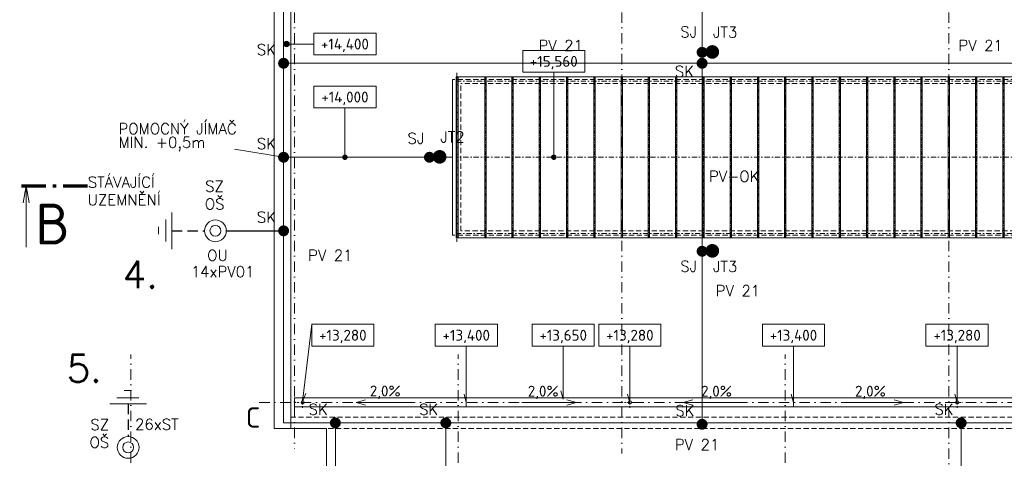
# Model space of a CAD drawing. Header units: millimetres. Extents: x -385852 to 693036, y -525006 to 444206.
# Tile 30 of 156: x -4078 to 32032, y 175250 to 191349. Entities that reach past the tile are written whole.
import ezdxf
from ezdxf.enums import TextEntityAlignment as Align

# ---------------------------------------------------------------- set-up
doc = ezdxf.new("R2010")
doc.units = ezdxf.units.MM
for name, pattern in [('CENTERX2', [101.6, 63.5, -12.7, 12.7, -12.7]), ('DASHDOT', [25.4, 12.7, -6.35, 0, -6.35]), ('DASHED', [19.05, 12.7, -6.35]), ('ČÁRKOVANÁ', [19.05, 12.7, -6.35])]:
    doc.linetypes.add(name, pattern=pattern)
for name, color, linetype in [('0-DRAT-8MM', 5, 'Continuous'), ('0-PASEK', 5, 'DASHED'), ('6-TEXT', 3, 'Continuous'), ('JT-TYC', 5, 'Continuous'), ('LEGENDA', 3, 'Continuous'), ('SJ-SVORKA', 5, 'Continuous'), ('SK-SVORKA', 5, 'Continuous'), ('SZ-SVORKA', 5, 'Continuous'), ('ZD-DESKA', 5, 'Continuous')]:
    doc.layers.add(name, color=color, linetype=linetype)
for name, color, linetype, lineweight in [('A99_N_kce-pohl', 7, 'Continuous', 9), ('A99_N_koty-vysk', 8, 'Continuous', 9), ('A99_N_txt-popis-200', 240, 'Continuous', 5), ('A99_S_osy', 1, 'CENTERX2', 5)]:
    doc.layers.add(name, color=color, linetype=linetype, lineweight=lineweight)
doc.styles.add('A99_kota', font='isocpeur.ttf', dxfattribs={"height": 2})
doc.styles.add('A99_popis', font='isocpeur.ttf')
doc.styles.add('ad_popis 100', font='isocpeur.ttf', dxfattribs={"height": 200})
doc.styles.add('RomanS', font='romans.shx')

# ---------------------------------------------------------------- blocks, each defined once
blk = doc.blocks.new('*U142')
at = {"color": 0, "linetype": 'ByBlock'}
blk.add_line((0, -2), (-5, -2), dxfattribs=at)
blk.add_lwpolyline([(0, -4), (11.4, -4), (11.4, 0), (0, 0)], close=True, dxfattribs=at)
at = {"color": 0, "linetype": 'ByBlock', "ltscale": 200, "const_width": 0.5}
blk.add_lwpolyline([(-5.25, -2, -1), (-4.75, -2, -1)], format="xyb", close=True, dxfattribs=at)
at = {"color": 0, "linetype": 'ByBlock'}
blk.add_circle((-5, -2), 0.5, dxfattribs=at)
at = {"color": 0, "linetype": 'ByBlock', "style": 'A99_kota'}
for tag, p in [('VYSKA', (5.7, -2.24)), ('VYSKA_POPIS1', (5.7, -6.04)), ('VYSKA_POPIS2', (5.9, -9.54)), ('VYSKA_POPIS3', (5.9, -13.04))]:
    blk.add_attdef(tag, text='', height=2, dxfattribs=at).set_placement(p, align=Align.MIDDLE)
blk = doc.blocks.new('*U143')
at = {"color": 0, "linetype": 'ByBlock'}
blk.add_line((5.7, -4), (5.7, -13.05), dxfattribs=at)
blk.add_lwpolyline([(0, -4), (11.4, -4), (11.4, 0), (0, 0)], close=True, dxfattribs=at)
at = {"color": 0, "linetype": 'ByBlock', "ltscale": 200, "const_width": 0.5}
blk.add_lwpolyline([(5.7, -13.3, -1), (5.7, -12.8, -1)], format="xyb", close=True, dxfattribs=at)
at = {"color": 0, "linetype": 'ByBlock', "style": 'A99_kota'}
for tag, p in [('VYSKA', (5.7, -2.24)), ('VYSKA_POPIS1', (5.7, -6.04)), ('VYSKA_POPIS2', (5.9, -9.54)), ('VYSKA_POPIS3', (5.9, -13.04))]:
    blk.add_attdef(tag, text='', height=2, dxfattribs=at).set_placement(p, align=Align.MIDDLE)
blk = doc.blocks.new('*U144')
at = {"color": 0, "linetype": 'ByBlock'}
blk.add_line((5.7, -4), (5.7, -19.6), dxfattribs=at)
blk.add_lwpolyline([(0, -4), (11.4, -4), (11.4, 0), (0, 0)], close=True, dxfattribs=at)
at = {"color": 0, "linetype": 'ByBlock', "ltscale": 200, "const_width": 0.5}
blk.add_lwpolyline([(5.7, -19.85, -1), (5.7, -19.35, -1)], format="xyb", close=True, dxfattribs=at)
at = {"color": 0, "linetype": 'ByBlock', "style": 'A99_kota'}
for tag, p in [('VYSKA', (5.7, -2.24)), ('VYSKA_POPIS1', (5.7, -6.04)), ('VYSKA_POPIS2', (5.9, -9.54)), ('VYSKA_POPIS3', (5.9, -13.04))]:
    blk.add_attdef(tag, text='', height=2, dxfattribs=at).set_placement(p, align=Align.MIDDLE)
blk = doc.blocks.new('*U158')
at = {"color": 0, "linetype": 'ByBlock'}
blk.add_line((-11.27, 0), (-11.27, -11.25), dxfattribs=at)
at = {"color": 0, "linetype": 'ByBlock', "const_width": 0.63}
for points in [[(-12.15, 0), (-7.65, 0)], [(-6.39, 0), (-5.76, 0)], [(-4.5, 0), (0, 0)]]:
    blk.add_lwpolyline(points, dxfattribs=at)
at = {"color": 0, "linetype": 'ByBlock'}
blk.add_lwpolyline([(-11.82, -3.1), (-11.27, 0), (-10.72, -3.1)], dxfattribs=at)
at = {"color": 0, "linetype": 'ByBlock', "style": 'A99_popis', "flags": 12}
blk.add_attdef('OZNŘ_3K', text='', height=5, rotation=0.0024, dxfattribs=at).set_placement((784.08, 77.08), align=Align.RIGHT)
at = {"color": 0, "linetype": 'ByBlock', "style": 'A99_popis'}
blk.add_attdef('OZNŘ_1K', (-9.63, -10.73), '', height=5, dxfattribs=at)
blk = doc.blocks.new('*U165')
at = {"color": 0, "linetype": 'ByBlock'}
for q in [(0, 0), (-1.08, -12.69)]:
    blk.add_line((-1.68, -14.17), q, dxfattribs=at)
blk.add_lwpolyline([(0, -4), (11.4, -4), (11.4, 0), (0, 0)], close=True, dxfattribs=at)
at = {"color": 0, "linetype": 'ByBlock', "style": 'A99_kota'}
for tag, p in [('VYSKA', (5.7, -2.24)), ('VYSKA_POPIS1', (5.7, -6.04)), ('VYSKA_POPIS2', (5.9, -9.54)), ('VYSKA_POPIS3', (5.9, -13.04))]:
    blk.add_attdef(tag, text='', height=2, dxfattribs=at).set_placement(p, align=Align.MIDDLE)
blk = doc.blocks.new('*U161')
at = {"color": 0, "linetype": 'ByBlock'}
for p, q in [((5.7, -4), (5.7, -14.35)), ((5.7, -14.35), (5.29, -12.8))]:
    blk.add_line(p, q, dxfattribs=at)
blk.add_lwpolyline([(0, -4), (11.4, -4), (11.4, 0), (0, 0)], close=True, dxfattribs=at)
at = {"color": 0, "linetype": 'ByBlock', "style": 'A99_kota'}
for tag, p in [('VYSKA', (5.7, -2.24)), ('VYSKA_POPIS1', (5.7, -6.04)), ('VYSKA_POPIS2', (5.9, -9.54)), ('VYSKA_POPIS3', (5.9, -13.04))]:
    blk.add_attdef(tag, text='', height=2, dxfattribs=at).set_placement(p, align=Align.MIDDLE)
blk = doc.blocks.new('*U164')
at = {"color": 0, "linetype": 'ByBlock'}
for p, q in [((5.7, -4), (5.7, -13.75)), ((5.7, -13.75), (5.29, -12.2))]:
    blk.add_line(p, q, dxfattribs=at)
blk.add_lwpolyline([(0, -4), (11.4, -4), (11.4, 0), (0, 0)], close=True, dxfattribs=at)
at = {"color": 0, "linetype": 'ByBlock', "style": 'A99_kota'}
for tag, p in [('VYSKA', (5.7, -2.24)), ('VYSKA_POPIS1', (5.7, -6.04)), ('VYSKA_POPIS2', (5.9, -9.54)), ('VYSKA_POPIS3', (5.9, -13.04))]:
    blk.add_attdef(tag, text='', height=2, dxfattribs=at).set_placement(p, align=Align.MIDDLE)
blk = doc.blocks.new('JT')
at = {"layer": 'JT-TYC', "const_width": 125}
blk.add_lwpolyline([(-62.5, 0, 1), (62.5, 0, 1)], format="xyb", close=True, dxfattribs=at)

msp = doc.modelspace()

# ---------------------------------------------------------------- linework, layer by layer
at = {"layer": '0-DRAT-8MM', "linetype": 'Continuous', "lineweight": 5, "ltscale": 0.5}
for p, q in [((5600, 231600), (5600, 176550)), ((20950, 230900), (20950, 176550)), ((5600, 189750), (150900, 189750)), ((5600, 186300), (3800, 186600)), ((10950, 186300), (5600, 186300)), ((5600, 176550), (150900, 176550)), ((7500, 176550), (7500, 174150)), ((11550, 149200), (11550, 176550)), ((30450, 149200), (30450, 176550))]:
    msp.add_line(p, q, dxfattribs=at)
at = {"layer": '0-DRAT-8MM', "ltscale": 5}
msp.add_line((3500, 183600), (5600, 183600), dxfattribs=at)
at = {"layer": '0-PASEK', "linetype": 'DASHED', "ltscale": 30}
for p, q in [((1499.9999, 183600), (2700, 183600)), ((-100, 177250.0001), (-100, 176050))]:
    msp.add_line(p, q, dxfattribs=at)
at = {"layer": 'A99_N_kce-pohl', "linetype": 'Continuous', "lineweight": 9}
for p, q in [((12005, 183345), (12005, 189255)), ((12975, 183345), (12975, 189255)), ((13025, 183345), (13025, 189255)), ((13975, 183345), (13975, 189255)), ((14025, 183345), (14025, 189255)), ((14975, 183345), (14975, 189255)), ((15025, 183345), (15025, 189255)), ((15975, 183345), (15975, 189255)), ((16025, 183345), (16025, 189255)), ((16975, 183345), (16975, 189255)), ((17025, 183345), (17025, 189255)), ((17975, 183345), (17975, 189255)), ((18025, 183345), (18025, 189255)), ((18975, 183345), (18975, 189255)), ((19025, 183345), (19025, 189255)), ((19975, 183345), (19975, 189255)), ((20025, 183345), (20025, 189255)), ((20975, 183345), (20975, 189255)), ((21025, 183345), (21025, 189255)), ((21975, 183345), (21975, 189255)), ((22025, 183345), (22025, 189255)), ((22975, 183345), (22975, 189255)), ((23025, 183345), (23025, 189255)), ((23975, 183345), (23975, 189255)), ((24025, 183345), (24025, 189255)), ((24975, 183345), (24975, 189255)), ((25025, 183345), (25025, 189255)), ((25975, 183345), (25975, 189255)), ((26025, 183345), (26025, 189255)), ((26975, 183345), (26975, 189255)), ((27025, 183345), (27025, 189255)), ((27975, 183345), (27975, 189255)), ((28025, 183345), (28025, 189255)), ((28975, 183345), (28975, 189255)), ((29025, 183345), (29025, 189255)), ((29975, 183345), (29975, 189255)), ((30025, 183345), (30025, 189255)), ((30975, 183345), (30975, 189255)), ((31025, 183345), (31025, 189255)), ((31975, 183345), (31975, 189255)), ((32025, 183345), (32025, 189255))]:
    msp.add_line(p, q, dxfattribs=at)
at = {"layer": 'A99_N_kce-pohl', "linetype": 'ČÁRKOVANÁ', "lineweight": 9, "ltscale": 15}
msp.add_line((5860, 176760), (150690, 176760), dxfattribs=at)
at = {"layer": 'A99_N_kce-pohl', "linetype": 'Continuous', "lineweight": 9}
for points in [[(5260, 176350), (5260, 233125)], [(5260, 232250), (5260, 176350), (7180, 176350), (7180, 174440)], [(5860, 176350), (5860, 231775)], [(11955, 183345), (11955, 189255)], [(11790, 183445), (11790, 189155)], [(12975, 186675), (12975, 186495)], [(13025, 186675), (13025, 186495)], [(13975, 186675), (13975, 186495)], [(14025, 186675), (14025, 186495)], [(15975, 186675), (15975, 186495)], [(16025, 186675), (16025, 186495)], [(17975, 186670), (17975, 186490)], [(18025, 186670), (18025, 186490)], [(18975, 186675), (18975, 186495)], [(19025, 186675), (19025, 186495)], [(19975, 186675), (19975, 186495)], [(20025, 186675), (20025, 186495)], [(20975, 186675), (20975, 186495)], [(21025, 186675), (21025, 186495)], [(21975, 186675), (21975, 186495)], [(22025, 186675), (22025, 186495)], [(22975, 186675), (22975, 186495)], [(23025, 186675), (23025, 186495)], [(23975, 186675), (23975, 186495)], [(24025, 186675), (24025, 186495)], [(24975, 186675), (24975, 186495)], [(25025, 186675), (25025, 186495)], [(25975, 186675), (25975, 186495)], [(26025, 186675), (26025, 186495)], [(26975, 186675), (26975, 186495)], [(27025, 186675), (27025, 186495)], [(27975, 186675), (27975, 186495)], [(28025, 186675), (28025, 186495)], [(28975, 186675), (28975, 186495)], [(29025, 186675), (29025, 186495)], [(29975, 186675), (29975, 186495)], [(30025, 186675), (30025, 186495)], [(30975, 186675), (30975, 186495)], [(31025, 186675), (31025, 186495)], [(31975, 186675), (31975, 186495)], [(32025, 186675), (32025, 186495)], [(11790, 186300), (5860, 186300)]]:
    msp.add_lwpolyline(points, dxfattribs=at)
msp.add_lwpolyline([(11930, 189255), (144620, 189255), (144620, 183345), (11930, 183345)], close=True, dxfattribs=at)
at = {"layer": 'A99_N_kce-pohl', "linetype": 'ČÁRKOVANÁ', "lineweight": 9, "ltscale": 15}
for points in [[(144760, 189155), (11790, 189155)], [(144450, 189005.3403), (12100, 189005.3403)], [(12100, 183594.6597), (12100, 189005.3403)], [(144760, 183445), (11790, 183445)], [(144450, 183594.6597), (12100, 183594.6597)], [(138875.5457, 176350), (7180, 176350)]]:
    msp.add_lwpolyline(points, dxfattribs=at)
at = {"layer": 'A99_N_kce-pohl', "linetype": 'ČÁRKOVANÁ', "lineweight": 9, "ltscale": 3}
for points in [[(14975, 186675), (14975, 186495)], [(15025, 186675), (15025, 186495)], [(16975, 186675), (16975, 186495)], [(17025, 186675), (17025, 186495)]]:
    msp.add_lwpolyline(points, dxfattribs=at)
at = {"layer": 'A99_N_kce-pohl', "linetype": 'Continuous', "ltscale": 25}
msp.add_lwpolyline([(150690, 177135), (150690, 177465), (6000, 177465), (6000, 177135)], close=True, dxfattribs=at)
at = {"layer": 'A99_N_kce-pohl', "linetype": 'DASHDOT', "lineweight": 5, "ltscale": 5}
for points in [[(6300, 177100), (6300, 177500)], [(18300, 177100), (18300, 177500)], [(30300, 177100), (30300, 177500)], [(6100, 177300), (6500, 177300)], [(18100, 177300), (18500, 177300)], [(30100, 177300), (30500, 177300)]]:
    msp.add_lwpolyline(points, dxfattribs=at)
at = {"layer": 'A99_N_kce-pohl', "linetype": 'Continuous', "ltscale": 25}
for points in [[(12300, 177135), (12300, 177465)], [(24300, 177135), (24300, 177465)]]:
    msp.add_lwpolyline(points, dxfattribs=at)
at = {"layer": 'A99_N_kce-pohl', "linetype": 'Continuous'}
for centre in [(6300, 177300), (18300, 177300), (30300, 177300)]:
    msp.add_circle(centre, 60, dxfattribs=at)
at = {"layer": 'A99_N_koty-vysk'}
for points in [[(8260, 177300), (8610.0005, 177399.9984)], [(16340, 177300), (15989.9995, 177399.9984)], [(20260, 177300), (20610.0005, 177399.9984)], [(28340, 177300), (27989.9995, 177399.9984)], [(8260, 177300), (10260, 177299.9907)], [(8260, 177300), (8609.9995, 177199.9984)], [(16340, 177300), (14340, 177299.9907)], [(16340, 177300), (15990.0005, 177199.9984)], [(20260, 177300), (22260, 177299.9907)], [(20260, 177300), (20609.9995, 177199.9984)], [(28340, 177300), (26340, 177299.9907)], [(28340, 177300), (27990.0005, 177199.9984)]]:
    msp.add_lwpolyline(points, dxfattribs=at)
at = {"layer": 'A99_S_osy', "linetype": 'DASHDOT', "lineweight": 5, "ltscale": 10}
for p, q in [((11960, 189400), (11960, 183200)), ((13000, 183345), (13000, 189255)), ((14000, 183345), (14000, 189255)), ((15000, 183345), (15000, 189255)), ((16000, 183345), (16000, 189255)), ((17000, 183345), (17000, 189255)), ((19000, 183345), (19000, 189255)), ((20000, 183345), (20000, 189255)), ((21000, 183345), (21000, 189255)), ((22000, 183345), (22000, 189255)), ((23000, 183345), (23000, 189255)), ((24000, 183345), (24000, 189255)), ((25000, 183345), (25000, 189255)), ((26000, 183345), (26000, 189255)), ((27000, 183345), (27000, 189255)), ((28000, 183345), (28000, 189255)), ((29000, 183345), (29000, 189255)), ((31000, 183345), (31000, 189255)), ((32000, 183345), (32000, 189255))]:
    msp.add_line(p, q, dxfattribs=at)
at = {"layer": 'A99_S_osy', "linetype": 'DASHDOT', "lineweight": 5, "ltscale": 25}
msp.add_line((24000, 189255), (24000, 183345), dxfattribs=at)
at = {"layer": 'A99_S_osy', "linetype": 'DASHDOT', "lineweight": 5, "ltscale": 30}
for points in [[(6000, 250300), (6000, 175600)], [(18000, 250300), (18000, 175430)], [(30000, 250300), (30000, 146890)], [(0, 146890), (0, 179060)], [(12000, 146890), (12000, 179060)], [(24000, 146890), (24000, 179060)], [(177325, 177300), (4375, 177300)]]:
    msp.add_lwpolyline(points, dxfattribs=at)
at = {"layer": 'A99_S_osy', "linetype": 'DASHDOT', "lineweight": 5, "ltscale": 15}
for points in [[(144740, 189095), (11865, 189095)], [(144620, 186300), (11930, 186300)], [(144740, 183505), (11865, 183505)]]:
    msp.add_lwpolyline(points, dxfattribs=at)
at = {"layer": 'SJ-SVORKA', "const_width": 200}
for points in [[(20950, 190250, -1), (20950, 190050, -1)], [(10950, 186400, -1), (10950, 186200, -1)], [(20950, 182950, -1), (20950, 182750, -1)]]:
    msp.add_lwpolyline(points, format="xyb", close=True, dxfattribs=at)
at = {"layer": 'SK-SVORKA', "const_width": 200}
for points in [[(5700, 189750, 1), (5500, 189750, 1)], [(21050, 189750, 1), (20850, 189750, 1)], [(5700, 186300, 1), (5500, 186300, 1)], [(5700, 183600, 1), (5500, 183600, 1)], [(7600, 176550, 1), (7400, 176550, 1)], [(11650, 176550, 1), (11450, 176550, 1)], [(21050, 176500, 1), (20850, 176500, 1)], [(30550, 176550, 1), (30350, 176550, 1)]]:
    msp.add_lwpolyline(points, format="xyb", close=True, dxfattribs=at)
at = {"layer": 'SZ-SVORKA', "lineweight": 0}
for centre, radius in [((3099.9999, 183600), 400), ((3099.9999, 183600), 200), ((-100, 175650.0001), 400), ((-100, 175650.0001), 200)]:
    msp.add_circle(centre, radius, dxfattribs=at)
at = {"layer": 'ZD-DESKA', "lineweight": 0}
for p, q in [((1499.9999, 182930.8367), (1499.9999, 184269.1633)), ((1278.549, 183212.5733), (1278.549, 184012.5732)), ((1011.8824, 183479.2399), (1011.8824, 183745.9066)), ((20.7601, 177738.1176), (-245.9066, 177738.1176)), ((287.4267, 177471.451), (-512.5732, 177471.451)), ((569.1633, 177250.0001), (-769.1633, 177250.0001))]:
    msp.add_line(p, q, dxfattribs=at)

# ---------------------------------------------------------------- block references
at = {"layer": 'A99_N_koty-vysk', "xscale": 200, "yscale": 200, "zscale": 200}
for name, p, values in [('*U142', (6710, 190855), {'VYSKA': '+14,400'}), ('*U144', (14369.3378, 190220), {'VYSKA': '+15,560'}), ('*U143', (6710, 188910), {'VYSKA': '+14,000'}), ('*U165', (6635, 180170), {'VYSKA': '+13,280'}), ('*U161', (11160, 180170), {'VYSKA': '+13,400'}), ('*U164', (14715, 180170), {'VYSKA': '+13,650'}), ('*U161', (17160, 180170), {'VYSKA': '+13,280'}), ('*U161', (23160, 180170), {'VYSKA': '+13,400'}), ('*U161', (29160, 180170), {'VYSKA': '+13,280'})]:
    msp.add_blockref(name, p, dxfattribs=at).add_auto_attribs(values)
at = {"layer": 'A99_N_txt-popis-200'}
ref = msp.add_blockref('*U158', (-1585, 185245), dxfattribs=dict(at, xscale=200, yscale=200, zscale=200))
ref.add_attrib('OZNŘ_1K', 'B', (-3511.4987, 183098.9901), dxfattribs={"layer": '0', "color": 0, "linetype": 'ByBlock', "height": 1500, "style": 'A99_popis'})
at = {"layer": 'JT-TYC', "xscale": -2, "yscale": 2, "zscale": 200, "rotation": 90}
for p in [(21324.1557, 190164.6529), (11324.1557, 186314.6529), (21324.1557, 182864.6529)]:
    msp.add_blockref('JT', p, dxfattribs=at)

# ---------------------------------------------------------------- texts
at = {"layer": '6-TEXT', "style": 'RomanS'}
for s, p in [('SK', (4619.0476, 190050)), ('PV 21', (14950, 190200)), ('PV 21', (30350, 190200)), ('SK', (19950, 189250)), ('SK', (4619.0476, 186600)), ('STÁVAJÍCÍ', (-1576.2511, 185185.232)), ('PV-OK', (21200, 185400)), ('SZ', (2723.7489, 185035.232)), ('UZEMNĚNÍ', (-1585.7143, 184535.7143)), ('OŠ', (2714.2857, 184385.7143)), ('SK', (4619.0476, 183900)), ('OU', (2800, 182500)), ('PV 21', (6500, 182500)), ('14xPV01', (2200, 181900)), ('PV 21', (21450, 181200)), ('SK', (6519.0476, 176850)), ('SK', (10569.0476, 176850)), ('SK', (19969.0476, 176800)), ('SK', (29469.0476, 176850)), ('SZ', (-1485.6536, 176285.232)), ('26xST', (154.7619, 176300)), ('OŠ', (-1514.2857, 175635.7143)), ('PV 21', (19950, 175550))]:
    msp.add_text(s, height=400, dxfattribs=at).set_placement(p)
at = {"layer": '6-TEXT', "color": 5, "style": 'RomanS'}
for s, p in [('4.', (-300, 181500, 8000.0001)), ('5.', (-2350, 178050, 8000.0001))]:
    msp.add_text(s, height=1000, dxfattribs=at).set_placement(p)
at = {"layer": 'A99_N_koty-vysk', "char_height": 400, "style": 'ad_popis 100'}
for insert, attachment_point in [((8762.5, 177920), 1), ((15687.0019, 177915), 3), ((20912.9981, 177915), 1), ((27687.0019, 177915), 3)]:
    msp.add_mtext_dynamic_manual_height_columns('2,0%', width=673.851813, gutter_width=2000, heights=[0], dxfattribs=dict(at, insert=insert, attachment_point=attachment_point))
at = {"layer": 'LEGENDA', "style": 'RomanS'}
for s, p in [('SJ', (20150, 190700)), ('JT3', (21347.9508, 190691.714)), ('POMOCNÝ JÍMAČ', (-455.0002, 187146.2083)), ('MIN. +0,5m', (-455.0002, 186646.2083)), ('SJ', (10147.9508, 186791.714)), ('JT2', (11347.9508, 186841.714)), ('SJ', (20150, 182100)), ('JT3', (21347.9508, 182091.714))]:
    msp.add_text(s, height=400, dxfattribs=at).set_placement(p)

# ---------------------------------------------------------------- next in the draw order: texts
at = {"layer": 'A99_N_txt-popis-200', "color": 1, "lineweight": 0, "insert": (4211.5025, 177125), "char_height": 750, "attachment_point": 1, "style": 'ad_popis 100', "bg_fill": 3, "box_fill_scale": 1, "bg_fill_color": 256, "bg_fill_transparency": 0}
msp.add_mtext_dynamic_manual_height_columns('C', width=832.5, gutter_width=1000, heights=[0], dxfattribs=at)

doc.saveas('drawing.dxf')
